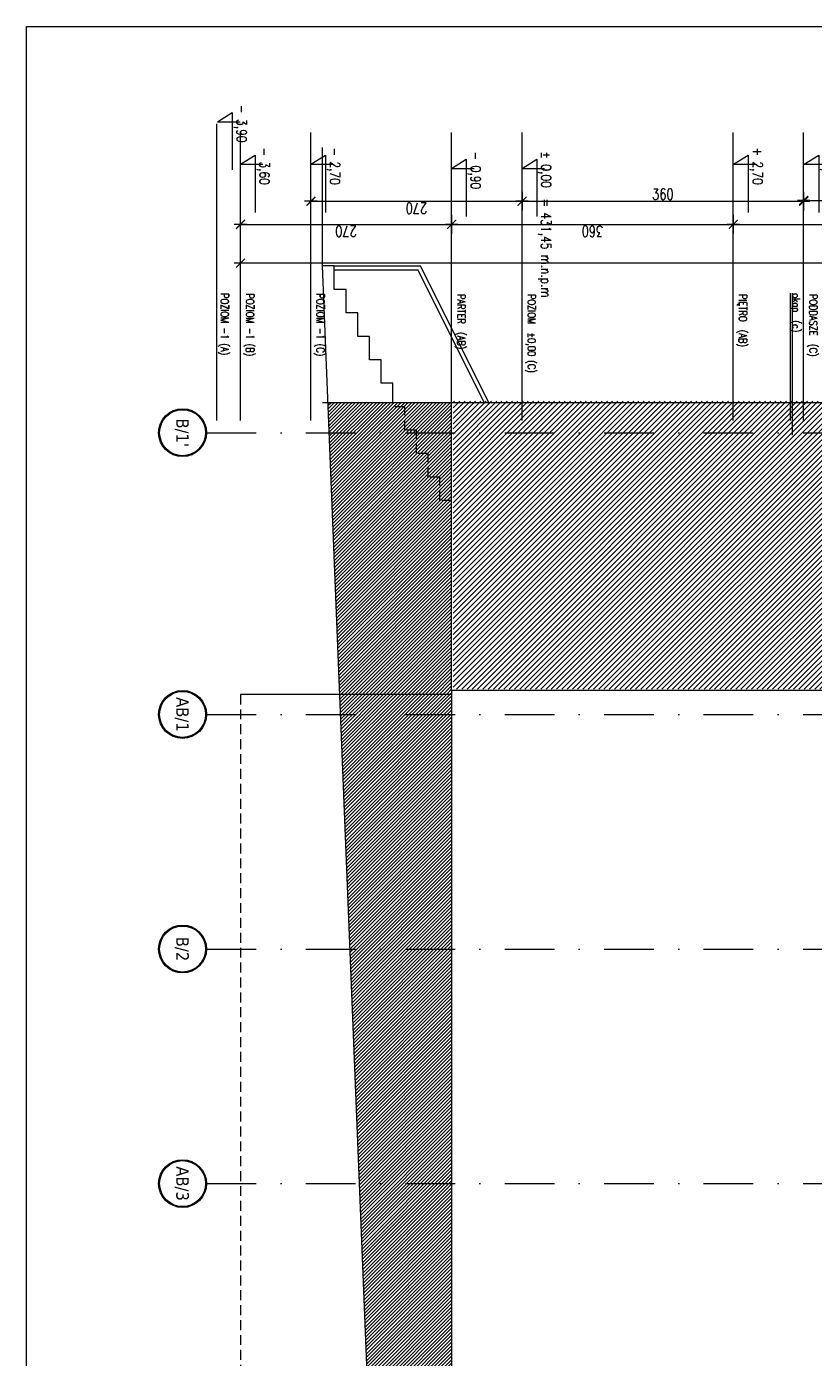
# Model space of a CAD drawing. Header units: millimetres. Extents: x -82287 to 177822, y -399756 to 0.
# Tile 112 of 228: x 45205 to 46210, y -195108 to -193407. Entities that reach past the tile are written whole.
import ezdxf
from ezdxf.enums import TextEntityAlignment as Align

# ---------------------------------------------------------------- set-up
doc = ezdxf.new("R2010")
doc.units = ezdxf.units.MM
doc.header["$MEASUREMENT"] = 0
doc.linetypes.add('SUŁOSZOWA - PB 21 03$0$DASHDOT', pattern=[25.4, 12.7, -6.35, 0, -6.35])
doc.linetypes.add('SUŁOSZOWA - PB 21 03$0$HIDDEN', pattern=[9.525, 6.35, -3.175])
doc.layers.get('DEFPOINTS').update_dxf_attribs({"lineweight": 50})
doc.layers.add('FL_XREF', color=252, linetype='Continuous')
for name, color, linetype, lineweight in [('SUŁOSZOWA - PB 21 03$0$!! 0_ Istn-sciany', 251, 'Continuous', 0), ('SUŁOSZOWA - PB 21 03$0$!! 0_ WIDOK ELEWACJA', 251, 'Continuous', 0), ('SUŁOSZOWA - PB 21 03$0$!! 0_bloki rzędnych', 251, 'Continuous', 0), ('SUŁOSZOWA - PB 21 03$0$!! 0_Istn-cienka', 251, 'Continuous', 0), ('SUŁOSZOWA - PB 21 03$0$!! 0_Opis_pom', 251, 'Continuous', 0), ('SUŁOSZOWA - PB 21 03$0$!! 1  WYDZIELENIE PPOŻ', 251, 'Continuous', 0), ('SUŁOSZOWA - PB 21 03$0$!! 1_ELEWACJA KOLOR', 251, 'Continuous', 0), ('SUŁOSZOWA - PB 21 03$0$!! 1_OPIS POM NOWE', 251, 'Continuous', 0), ('SUŁOSZOWA - PB 21 03$0$!! 2_ELEWACJA COKÓŁ', 251, 'Continuous', 0), ('SUŁOSZOWA - PB 21 03$0$0-osie-liniA', 251, 'SUŁOSZOWA - PB 21 03$0$DASHDOT', 0), ('SUŁOSZOWA - PB 21 03$0$0-osie-tx', 251, 'Continuous', 0), ('SUŁOSZOWA - PB 21 03$0$0-rzedne-blok', 251, 'Continuous', 0)]:
    doc.layers.add(name, color=color, linetype=linetype, lineweight=lineweight)
doc.layers.add('SUŁOSZOWA - PB 21 03$0$!! 0_ramki', color=251, linetype='Continuous', lineweight=0, plot=False)
doc.layers.add('SUŁOSZOWA - PB 21 03$0$ND', color=251, linetype='Continuous', lineweight=0, plot=False)
doc.styles.add('SUŁOSZOWA - PB 21 03$0$ARIAL', font='tahoma.ttf')
doc.styles.add('SUŁOSZOWA - PB 21 03$0$DEUTSCH', font='SIMPLEX8')
doc.styles.add('SUŁOSZOWA - PB 21 03$0$SIMPLEX', font='simplex.shx', dxfattribs={"width": 0.77})
doc.styles.add('SUŁOSZOWA - PB 21 03$0$TAHOMA', font='tahoma.ttf')
doc.dimstyles.new('SUŁOSZOWA - PB 21 03$0$OL PB 100', dxfattribs={"dimscale": 4, "dimtxt": 3.5, "dimasz": 0.2, "dimexe": 10, "dimexo": 10, "dimgap": 0.5, "dimtad": 1, "dimdec": 1, "dimrnd": 0.5, "dimzin": 9, "dimdsep": 46, "dimtxsty": 'SUŁOSZOWA - PB 21 03$0$SIMPLEX', "dimblk": 'SUŁOSZOWA - PB 21 03$0$thick_MSz', "dimcen": 0.05, "dimdle": 8, "dimse1": 1, "dimse2": 1, "dimclrd": 256, "dimclre": 256, "dimclrt": 3, "dimadec": 1, "dimazin": 2, "dimtfac": 1, "dimtdec": 1, "dimtix": 1, "dimtofl": 0, "dimtmove": 2, "dimatfit": 3, "dimldrblk": 'SUŁOSZOWA - PB 21 03$0$thick_MSz', "dimfxl": 10, "dimfxlon": 1, "dimtolj": 1, "dimlwd": -1, "dimlwe": -1, "dimarcsym": 0})
pattern_1 = [(45, (0, 0), (-2.24506403, 2.24506403), [])]

# ---------------------------------------------------------------- blocks, each defined once
blk = doc.blocks.new('SUŁOSZOWA - PB 21 03$0$thick_MSz')
for p, q in [((-10, 0), (10, 0)), ((0, 15), (0, -15))]:
    blk.add_line(p, q)
at = {"const_width": 2, "elevation": 2}
blk.add_lwpolyline([(-7.1, -7.1), (7.1, 7.1)], dxfattribs=at)
blk = doc.blocks.new('*D72')
at = {"layer": 'DEFPOINTS', "color": 0, "ltscale": 100, "transparency": 16777216}
for p in [(15576.3, 8739.9), (15576.3, 8648.5), (15846.3, 8648.5)]:
    blk.add_point(p, dxfattribs=at)
at = {"layer": 'SUŁOSZOWA - PB 21 03$0$ND', "ltscale": 100, "transparency": 16777216}
blk.add_line((15845.5, 8739.9), (15577.1, 8739.9), dxfattribs=at)
at = {"layer": 'SUŁOSZOWA - PB 21 03$0$ND', "ltscale": 100, "transparency": 16777216, "xscale": 0.8, "yscale": 0.8, "zscale": 0.8}
for p, rotation in [((15576.3, 8739.9), 180.0000000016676), ((15846.3, 8739.9), 1.667546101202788e-09)]:
    blk.add_blockref('SUŁOSZOWA - PB 21 03$0$thick_MSz', p, dxfattribs=dict(at, rotation=rotation))
at = {"layer": 'SUŁOSZOWA - PB 21 03$0$ND', "color": 3, "ltscale": 100, "transparency": 16777216, "insert": (15711.3, 8748.9), "char_height": 14, "attachment_point": 5, "rotation": 0, "style": 'SUŁOSZOWA - PB 21 03$0$SIMPLEX'}
blk.add_mtext('\\A1;270', dxfattribs=at)
blk = doc.blocks.new('SUŁOSZOWA - PB 21 03$0$D_kota')
for p, q in [((-0.8, 15), (8.7, 15)), ((8.7, 0), (-0.8, 15)), ((8.7, 0), (8.7, 23))]:
    blk.add_line(p, q)
blk.add_lwpolyline([(-0.8, 15), (57.9, 15)])
at = {"style": 'SUŁOSZOWA - PB 21 03$0$DEUTSCH', "width": 0.8}
blk.add_attdef('POZ.ARCH', (7.3, 19.7), '', height=10, dxfattribs=at)
blk = doc.blocks.new('*D73')
at = {"layer": 'DEFPOINTS', "color": 0, "ltscale": 100, "transparency": 16777216}
for p in [(15846.3, 8789.5), (14272.3, 8752.2), (15846.3, 8606.6)]:
    blk.add_point(p, dxfattribs=at)
at = {"layer": 'SUŁOSZOWA - PB 21 03$0$ND', "ltscale": 100, "transparency": 16777216}
blk.add_line((14273.1, 8789.5), (15845.5, 8789.5), dxfattribs=at)
at = {"layer": 'SUŁOSZOWA - PB 21 03$0$ND', "ltscale": 100, "transparency": 16777216, "xscale": 0.8, "yscale": 0.8, "zscale": 0.8}
for p, rotation in [((14272.3, 8789.5), 180.0000000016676), ((15846.3, 8789.5), 1.667517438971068e-09)]:
    blk.add_blockref('SUŁOSZOWA - PB 21 03$0$thick_MSz', p, dxfattribs=dict(at, rotation=rotation))
at = {"layer": 'SUŁOSZOWA - PB 21 03$0$ND', "color": 3, "ltscale": 100, "transparency": 16777216, "insert": (15065.7, 8799.5), "char_height": 14, "attachment_point": 5, "rotation": 0, "style": 'SUŁOSZOWA - PB 21 03$0$SIMPLEX'}
blk.add_mtext('\\A1;1574', dxfattribs=at)
blk = doc.blocks.new('*D74')
at = {"layer": 'DEFPOINTS', "color": 0, "ltscale": 100, "transparency": 16777216}
for p in [(15216.3, 8739.9), (15216.3, 8648.5), (15576.3, 8648.5)]:
    blk.add_point(p, dxfattribs=at)
at = {"layer": 'SUŁOSZOWA - PB 21 03$0$ND', "ltscale": 100, "transparency": 16777216}
blk.add_line((15575.5, 8739.9), (15217.1, 8739.9), dxfattribs=at)
at = {"layer": 'SUŁOSZOWA - PB 21 03$0$ND', "ltscale": 100, "transparency": 16777216, "xscale": 0.8, "yscale": 0.8, "zscale": 0.8}
for p, rotation in [((15216.3, 8739.9), 180.0000000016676), ((15576.3, 8739.9), 1.667546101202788e-09)]:
    blk.add_blockref('SUŁOSZOWA - PB 21 03$0$thick_MSz', p, dxfattribs=dict(at, rotation=rotation))
at = {"layer": 'SUŁOSZOWA - PB 21 03$0$ND', "color": 3, "ltscale": 100, "transparency": 16777216, "insert": (15396.3, 8748.9), "char_height": 14, "attachment_point": 5, "rotation": 0, "style": 'SUŁOSZOWA - PB 21 03$0$SIMPLEX'}
blk.add_mtext('\\A1;360', dxfattribs=at)
blk = doc.blocks.new('*D75')
at = {"layer": 'DEFPOINTS', "color": 0, "ltscale": 100, "transparency": 16777216}
for p in [(14862.3, 8739.9), (14862.3, 8648.6), (15216.3, 8648.5)]:
    blk.add_point(p, dxfattribs=at)
at = {"layer": 'SUŁOSZOWA - PB 21 03$0$ND', "ltscale": 100, "transparency": 16777216}
blk.add_line((15215.5, 8739.9), (14863.1, 8739.9), dxfattribs=at)
at = {"layer": 'SUŁOSZOWA - PB 21 03$0$ND', "ltscale": 100, "transparency": 16777216, "xscale": 0.8, "yscale": 0.8, "zscale": 0.8}
for p, rotation in [((14862.3, 8739.9), 180.0000000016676), ((15216.3, 8739.9), 1.667546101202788e-09)]:
    blk.add_blockref('SUŁOSZOWA - PB 21 03$0$thick_MSz', p, dxfattribs=dict(at, rotation=rotation))
at = {"layer": 'SUŁOSZOWA - PB 21 03$0$ND', "color": 3, "ltscale": 100, "transparency": 16777216, "insert": (15039.3, 8748.9), "char_height": 14, "attachment_point": 5, "rotation": 0, "style": 'SUŁOSZOWA - PB 21 03$0$SIMPLEX'}
blk.add_mtext('\\A1;354', dxfattribs=at)
blk = doc.blocks.new('*D77')
at = {"layer": 'DEFPOINTS', "color": 0, "ltscale": 100, "transparency": 16777216}
for p in [(15486.3, 8710.4), (15486.3, 8648.5), (15756.3, 8648.5)]:
    blk.add_point(p, dxfattribs=at)
at = {"layer": 'SUŁOSZOWA - PB 21 03$0$ND', "ltscale": 100, "transparency": 16777216}
blk.add_line((15755.5, 8710.4), (15487.1, 8710.4), dxfattribs=at)
at = {"layer": 'SUŁOSZOWA - PB 21 03$0$ND', "ltscale": 100, "transparency": 16777216, "xscale": 0.8, "yscale": 0.8, "zscale": 0.8}
for p, rotation in [((15486.3, 8710.4), 180.0000000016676), ((15756.3, 8710.4), 1.667546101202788e-09)]:
    blk.add_blockref('SUŁOSZOWA - PB 21 03$0$thick_MSz', p, dxfattribs=dict(at, rotation=rotation))
at = {"layer": 'SUŁOSZOWA - PB 21 03$0$ND', "color": 3, "ltscale": 100, "transparency": 16777216, "insert": (15621.3, 8719.4), "char_height": 14, "attachment_point": 5, "rotation": 0, "style": 'SUŁOSZOWA - PB 21 03$0$SIMPLEX'}
blk.add_mtext('\\A1;270', dxfattribs=at)
blk = doc.blocks.new('*D78')
at = {"layer": 'DEFPOINTS', "color": 0, "ltscale": 100, "transparency": 16777216}
for p in [(15126.3, 8710.4), (15126.3, 8648.5), (15486.3, 8648.5)]:
    blk.add_point(p, dxfattribs=at)
at = {"layer": 'SUŁOSZOWA - PB 21 03$0$ND', "ltscale": 100, "transparency": 16777216}
blk.add_line((15485.5, 8710.4), (15127.1, 8710.4), dxfattribs=at)
at = {"layer": 'SUŁOSZOWA - PB 21 03$0$ND', "ltscale": 100, "transparency": 16777216, "xscale": 0.8, "yscale": 0.8, "zscale": 0.8, "rotation": 180}
blk.add_blockref('SUŁOSZOWA - PB 21 03$0$thick_MSz', (15126.3, 8710.4), dxfattribs=at)
at = {"layer": 'SUŁOSZOWA - PB 21 03$0$ND', "ltscale": 100, "transparency": 16777216, "xscale": 0.8, "yscale": 0.8, "zscale": 0.8}
blk.add_blockref('SUŁOSZOWA - PB 21 03$0$thick_MSz', (15486.3, 8710.4), dxfattribs=at)
at = {"layer": 'SUŁOSZOWA - PB 21 03$0$ND', "color": 3, "ltscale": 100, "transparency": 16777216, "insert": (15306.3, 8701.4), "char_height": 14, "attachment_point": 5, "rotation": 180, "style": 'SUŁOSZOWA - PB 21 03$0$SIMPLEX'}
blk.add_mtext('\\A1;360', dxfattribs=at)
blk = doc.blocks.new('*D79')
at = {"layer": 'DEFPOINTS', "color": 0, "ltscale": 100, "transparency": 16777216}
for p in [(14772.3, 8709.4), (14772.3, 8648.5), (15126.3, 8648.5)]:
    blk.add_point(p, dxfattribs=at)
at = {"layer": 'SUŁOSZOWA - PB 21 03$0$ND', "ltscale": 100, "transparency": 16777216}
blk.add_line((15125.5, 8709.4), (14773.1, 8709.4), dxfattribs=at)
at = {"layer": 'SUŁOSZOWA - PB 21 03$0$ND', "ltscale": 100, "transparency": 16777216, "xscale": 0.8, "yscale": 0.8, "zscale": 0.8, "rotation": 180}
blk.add_blockref('SUŁOSZOWA - PB 21 03$0$thick_MSz', (14772.3, 8709.4), dxfattribs=at)
at = {"layer": 'SUŁOSZOWA - PB 21 03$0$ND', "ltscale": 100, "transparency": 16777216, "xscale": 0.8, "yscale": 0.8, "zscale": 0.8}
blk.add_blockref('SUŁOSZOWA - PB 21 03$0$thick_MSz', (15126.3, 8709.4), dxfattribs=at)
at = {"layer": 'SUŁOSZOWA - PB 21 03$0$ND', "color": 3, "ltscale": 100, "transparency": 16777216, "insert": (14949.3, 8700.4), "char_height": 14, "attachment_point": 5, "rotation": 180, "style": 'SUŁOSZOWA - PB 21 03$0$SIMPLEX'}
blk.add_mtext('\\A1;354', dxfattribs=at)
blk = doc.blocks.new('*U116')
h = blk.add_hatch(color=256)
edge = h.paths.add_edge_path()
edge.add_arc((0, 0), 30.6, 0, 360)
edge = h.paths.add_edge_path(flags=17)
edge.add_arc((0, 0), 29.4, 0, 360)
for radius in [30.6, 29.4]:
    blk.add_circle((0, 0), radius)
at = {"style": 'SUŁOSZOWA - PB 21 03$0$TAHOMA', "flags": 8}
blk.add_attdef('ANSICHTSNUMMER', text='', height=16, dxfattribs=at).set_placement((0, 0), align=Align.MIDDLE_CENTER)
blk = doc.blocks.new('SUŁOSZOWA - PB 21 03$0$BLOK OSIE ZACH')
at = {"layer": 'SUŁOSZOWA - PB 21 03$0$0-osie-liniA', "ltscale": 5}
for points in [[(36765.2, -193978.8), (38511.8, -193978.8)], [(36765.2, -194339.1), (38511.8, -194339.1)], [(36765.2, -194639.1), (38511.8, -194639.1)], [(36765.2, -194939.1), (38511.8, -194939.1)]]:
    blk.add_lwpolyline(points, dxfattribs=at)
at = {"layer": 'SUŁOSZOWA - PB 21 03$0$0-osie-tx'}
ref = blk.add_blockref('*U116', (36734.6, -193978.8), dxfattribs=dict(at, rotation=90))
ref.add_attrib('ANSICHTSNUMMER', "B/1'", dxfattribs={"layer": '0', "height": 16, "rotation": 270, "style": 'SUŁOSZOWA - PB 21 03$0$TAHOMA', "flags": 8}).set_placement((36734.6, -193978.8), align=Align.MIDDLE_CENTER)
ref = blk.add_blockref('*U116', (36734.6, -194339.1), dxfattribs=dict(at, rotation=90))
ref.add_attrib('ANSICHTSNUMMER', 'AB/1', dxfattribs={"layer": '0', "height": 16, "rotation": 270, "style": 'SUŁOSZOWA - PB 21 03$0$TAHOMA', "flags": 8}).set_placement((36734.6, -194339.1), align=Align.MIDDLE_CENTER)
ref = blk.add_blockref('*U116', (36734.6, -194639.1), dxfattribs=dict(at, rotation=90))
ref.add_attrib('ANSICHTSNUMMER', 'B/2', dxfattribs={"layer": '0', "height": 16, "rotation": 270, "style": 'SUŁOSZOWA - PB 21 03$0$TAHOMA', "flags": 8}).set_placement((36734.6, -194639.1), align=Align.MIDDLE_CENTER)
ref = blk.add_blockref('*U116', (36734.6, -194939.1), dxfattribs=dict(at, rotation=90))
ref.add_attrib('ANSICHTSNUMMER', 'AB/3', dxfattribs={"layer": '0', "height": 16, "rotation": 270, "style": 'SUŁOSZOWA - PB 21 03$0$TAHOMA', "flags": 8}).set_placement((36734.6, -194939.1), align=Align.MIDDLE_CENTER)
blk = doc.blocks.new('SUŁOSZOWA - PB 21 03$0$rzędne elewacje 2')
at = {"layer": 'SUŁOSZOWA - PB 21 03$0$0-rzedne-blok'}
for p, q in [((45385.6, -192844.4), (45385.6, -192773.7)), ((45385.6, -192907), (45385.6, -192784.5)), ((45415.6, -192907), (45415.6, -192784.5)), ((45505.6, -192907), (45505.6, -192784.5)), ((45685.6, -192907), (45685.6, -192784.5)), ((45775.6, -192907), (45775.6, -192784.5)), ((46045.6, -192907), (46045.6, -192784.5)), ((46135.6, -192907), (46135.6, -192784.5)), ((45385.6, -193153), (45385.6, -192973.3)), ((45415.6, -193153), (45415.6, -192973.3)), ((45505.6, -193153), (45505.6, -192973.3)), ((45685.6, -193153), (45685.6, -192973.3)), ((45775.6, -193153), (45775.6, -192973.3)), ((46045.6, -193153), (46045.6, -192973.3)), ((46135.6, -193153), (46135.6, -192973.3)), ((46118.7, -193153), (46118.7, -192990.2))]:
    blk.add_line(p, q, dxfattribs=at)
ref = blk.add_blockref('SUŁOSZOWA - PB 21 03$0$D_kota', (45386.4, -192760.2), dxfattribs=dict(at, xscale=1.250000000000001, yscale=1.250000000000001, zscale=1.250000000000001, rotation=269.9999999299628))
ref.add_attrib('POZ.ARCH', '- 3,90', (45411, -192749.3), dxfattribs={"layer": '0', "height": 12.5, "rotation": 270, "style": 'SUŁOSZOWA - PB 21 03$0$DEUTSCH', "width": 0.8})
ref = blk.add_blockref('SUŁOSZOWA - PB 21 03$0$D_kota', (45415.6, -192814.4), dxfattribs=dict(at, xscale=1.250000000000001, yscale=1.250000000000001, zscale=1.250000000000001, rotation=269.9999999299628))
ref.add_attrib('POZ.ARCH', '- 3,60', (45440.2, -192803.6), dxfattribs={"layer": '0', "height": 12.5, "rotation": 270, "style": 'SUŁOSZOWA - PB 21 03$0$DEUTSCH', "width": 0.8})
ref = blk.add_blockref('SUŁOSZOWA - PB 21 03$0$D_kota', (45505.6, -192814.4), dxfattribs=dict(at, xscale=1.250000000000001, yscale=1.250000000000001, zscale=1.250000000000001, rotation=269.9999999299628))
ref.add_attrib('POZ.ARCH', '- 2,70', (45530.2, -192803.6), dxfattribs={"layer": '0', "height": 12.5, "rotation": 270, "style": 'SUŁOSZOWA - PB 21 03$0$DEUTSCH', "width": 0.8})
ref = blk.add_blockref('SUŁOSZOWA - PB 21 03$0$D_kota', (45685.6, -192819.8), dxfattribs=dict(at, xscale=1.250000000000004, yscale=1.250000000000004, zscale=1.250000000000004, rotation=269.9999999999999))
ref.add_attrib('POZ.ARCH', '- 0,90  ', (45710.2, -192809), dxfattribs={"layer": '0', "height": 12.5, "rotation": 270, "style": 'SUŁOSZOWA - PB 21 03$0$DEUTSCH', "width": 0.8})
ref = blk.add_blockref('SUŁOSZOWA - PB 21 03$0$D_kota', (45775.6, -192819.8), dxfattribs=dict(at, xscale=1.250000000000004, yscale=1.250000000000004, zscale=1.250000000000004, rotation=269.9999999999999))
ref.add_attrib('POZ.ARCH', '%%p 0,00  = 431,45 m.n.p.m', (45800.2, -192809), dxfattribs={"layer": '0', "height": 12.5, "rotation": 270, "style": 'SUŁOSZOWA - PB 21 03$0$DEUTSCH', "width": 0.8})
ref = blk.add_blockref('SUŁOSZOWA - PB 21 03$0$D_kota', (46046.1, -192814.4), dxfattribs=dict(at, xscale=1.250000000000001, yscale=1.250000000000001, zscale=1.250000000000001, rotation=269.9999999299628))
ref.add_attrib('POZ.ARCH', '+ 2,70', (46070.7, -192803.6), dxfattribs={"layer": '0', "height": 12.5, "rotation": 270, "style": 'SUŁOSZOWA - PB 21 03$0$DEUTSCH', "width": 0.8})
ref = blk.add_blockref('SUŁOSZOWA - PB 21 03$0$D_kota', (46136.1, -192814.4), dxfattribs=dict(at, xscale=1.250000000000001, yscale=1.250000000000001, zscale=1.250000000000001, rotation=269.9999999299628))
ref.add_attrib('POZ.ARCH', '+ 3,60', (46160.7, -192803.6), dxfattribs={"layer": '0', "height": 12.5, "rotation": 270, "style": 'SUŁOSZOWA - PB 21 03$0$DEUTSCH', "width": 0.8})
at = {"layer": 'SUŁOSZOWA - PB 21 03$0$0-rzedne-blok', "style": 'SUŁOSZOWA - PB 21 03$0$SIMPLEX', "width": 0.77}
for s, p in [('POZIOM -1 (A)', (45390.6, -192990.1, 0)), ('POZIOM -1 (B)', (45423, -192990.4, 0)), ('POZIOM -1 (C)', (45513, -192990.4, 0)), ('PARTER  (AB)', (45693, -192991.2, 0)), ('POZIOM  %%P0,00 (C)', (45783, -192991.2, 0)), ('PIĘTRO  (AB)', (46053, -192991.2, 0)), ('okap  (c)', (46121.3, -192990.2)), ('PODDASZE  (C)', (46143, -192991.2, 0))]:
    blk.add_text(s, height=10, rotation=270, dxfattribs=at).set_placement(p)
blk = doc.blocks.new('SUŁOSZOWA - PB 21 03$0$POZIOMY BLOK')
for p, q in [((15140.67, 9009.49), (15140.67, 8828.06)), ((15756.32, 8984.49), (15756.32, 8664.25)), ((15846.32, 8984.49), (15846.32, 8664.25)), ((15876.32, 8984.49), (15876.32, 8664.25)), ((15126.32, 8934), (15126.32, 8664.25)), ((15216.32, 8934), (15216.32, 8664.25)), ((15486.32, 8934), (15486.32, 8664.25)), ((15576.32, 8934), (15576.32, 8664.25)), ((15876.32, 8682.25), (15876.32, 8611.49))]:
    blk.add_line(p, q)
at = {"layer": 'SUŁOSZOWA - PB 21 03$0$0-rzedne-blok'}
ref = blk.add_blockref('SUŁOSZOWA - PB 21 03$0$D_kota', (15125.85, 8652.26), dxfattribs=dict(at, xscale=1.250000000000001, yscale=1.250000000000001, zscale=1.250000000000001, rotation=89.99999992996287))
ref.add_attrib('POZ.ARCH', '+ 3,60', (15101.27, 8641.44), dxfattribs={"layer": '0', "height": 12.5, "rotation": 90, "style": 'SUŁOSZOWA - PB 21 03$0$DEUTSCH', "width": 0.8})
ref = blk.add_blockref('SUŁOSZOWA - PB 21 03$0$D_kota', (15215.85, 8652.26), dxfattribs=dict(at, xscale=1.250000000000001, yscale=1.250000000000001, zscale=1.250000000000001, rotation=89.99999992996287))
ref.add_attrib('POZ.ARCH', '+ 2,70', (15191.27, 8641.44), dxfattribs={"layer": '0', "height": 12.5, "rotation": 90, "style": 'SUŁOSZOWA - PB 21 03$0$DEUTSCH', "width": 0.8})
ref = blk.add_blockref('SUŁOSZOWA - PB 21 03$0$D_kota', (15486.32, 8657.67), dxfattribs=dict(at, xscale=1.250000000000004, yscale=1.250000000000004, zscale=1.250000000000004, rotation=90))
ref.add_attrib('POZ.ARCH', '%%p 0,00  ', (15461.74, 8646.85), dxfattribs={"layer": '0', "height": 12.5, "rotation": 90, "style": 'SUŁOSZOWA - PB 21 03$0$DEUTSCH', "width": 0.8})
ref = blk.add_blockref('SUŁOSZOWA - PB 21 03$0$D_kota', (15576.32, 8657.67), dxfattribs=dict(at, xscale=1.250000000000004, yscale=1.250000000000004, zscale=1.250000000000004, rotation=90))
ref.add_attrib('POZ.ARCH', '- 0,90  ', (15551.74, 8646.85), dxfattribs={"layer": '0', "height": 12.5, "rotation": 90, "style": 'SUŁOSZOWA - PB 21 03$0$DEUTSCH', "width": 0.8})
ref = blk.add_blockref('SUŁOSZOWA - PB 21 03$0$D_kota', (15756.32, 8652.26), dxfattribs=dict(at, xscale=1.250000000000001, yscale=1.250000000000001, zscale=1.250000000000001, rotation=89.99999992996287))
ref.add_attrib('POZ.ARCH', '- 2,70', (15731.74, 8641.44), dxfattribs={"layer": '0', "height": 12.5, "rotation": 90, "style": 'SUŁOSZOWA - PB 21 03$0$DEUTSCH', "width": 0.8})
ref = blk.add_blockref('SUŁOSZOWA - PB 21 03$0$D_kota', (15846.32, 8652.26), dxfattribs=dict(at, xscale=1.250000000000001, yscale=1.250000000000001, zscale=1.250000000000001, rotation=89.99999992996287))
ref.add_attrib('POZ.ARCH', '- 3,60', (15821.74, 8641.44), dxfattribs={"layer": '0', "height": 12.5, "rotation": 90, "style": 'SUŁOSZOWA - PB 21 03$0$DEUTSCH', "width": 0.8})
ref = blk.add_blockref('SUŁOSZOWA - PB 21 03$0$D_kota', (15875.5, 8597.99), dxfattribs=dict(at, xscale=1.250000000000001, yscale=1.250000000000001, zscale=1.250000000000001, rotation=89.99999992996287))
ref.add_attrib('POZ.ARCH', '- 3,90', (15850.92, 8587.16), dxfattribs={"layer": '0', "height": 12.5, "rotation": 90, "style": 'SUŁOSZOWA - PB 21 03$0$DEUTSCH', "width": 0.8})
at = {"style": 'SUŁOSZOWA - PB 21 03$0$SIMPLEX', "width": 0.77}
for s, p in [('POZIOM  %%P0,00 (C)', (15478.99, 8829.03, -0.04)), ('PODDASZE  (C)', (15118.99, 8829.03, -0.04)), ('PIĘTRO  (AB)', (15208.99, 8829.03, -0.04)), ('PARTER  (AB)', (15568.99, 8829.03, -0.04)), ('POZIOM -1 (C)', (15748.99, 8828.23, -0.04)), ('POZIOM -1 (B)', (15838.99, 8828.23, -0.04)), ('POZIOM -1 (A)', (15871.38, 8827.97, -0.04)), ('okap  (c)', (15140.67, 8828.06))]:
    blk.add_text(s, height=10, rotation=90, dxfattribs=at).set_placement(p)
at = {"layer": 'SUŁOSZOWA - PB 21 03$0$ND', "ltscale": 100}
dim = blk.add_linear_dim(base=(15846.32, 8789.48), p1=(14272.32, 8752.23), p2=(15846.32, 8606.6), angle=180, dimstyle='SUŁOSZOWA - PB 21 03$0$OL PB 100', dxfattribs=at)
dim.commit()
dim.dimension.update_dxf_attribs({"geometry": '*D73', "text_midpoint": (15065.71, 8799.48), "dimtype": 160})
for base, p1, p2, picture, middle in [((14862.32, 8739.89), (15216.32, 8648.52), (14862.32, 8648.65), '*D75', (15039.32, 8748.89)), ((15216.32, 8739.89), (15576.32, 8648.52), (15216.32, 8648.52), '*D74', (15396.32, 8748.89)), ((15576.32, 8739.89), (15846.32, 8648.52), (15576.32, 8648.52), '*D72', (15711.32, 8748.89)), ((14772.32, 8709.43), (15126.32, 8648.52), (14772.32, 8648.52), '*D79', (14949.32, 8700.43)), ((15126.32, 8710.39), (15486.32, 8648.52), (15126.32, 8648.52), '*D78', (15306.32, 8701.39)), ((15486.32, 8710.39), (15756.32, 8648.52), (15486.32, 8648.52), '*D77', (15621.32, 8719.39))]:
    dim = blk.add_linear_dim(base=base, p1=p1, p2=p2, angle=180, dimstyle='SUŁOSZOWA - PB 21 03$0$OL PB 100', dxfattribs=at)
    dim.commit()
    dim.dimension.update_dxf_attribs({"geometry": picture, "text_midpoint": middle})
blk = doc.blocks.new('SUŁOSZOWA - PB 21 03')
at = {"layer": 'SUŁOSZOWA - PB 21 03$0$!! 1_ELEWACJA KOLOR'}
h = blk.add_hatch(dxfattribs=at)
h.set_pattern_fill('ANSI31', color=251, scale=1.5, angle=-180)
h.set_pattern_definition([(225, (287066.9747, -125227.0226), (3.367596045, -3.367596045), [])])
h.paths.add_polyline_path([(45687.62419, -193938.5883), (45687.62419, -194306.5883), (46383.23548, -194306.5883), (46383.23548, -194221.5883), (46395.22407, -194221.5883), (46395.22407, -193938.5883)])
h.paths.add_polyline_path([(45777.49514, -193795.54125), (45777.49514, -193948.60673), (45801.10633, -193948.60673), (45801.10633, -193795.54125)], flags=9)
at = {"layer": 'SUŁOSZOWA - PB 21 03$0$!! 2_ELEWACJA COKÓŁ'}
h = blk.add_hatch(dxfattribs=at)
h.set_pattern_fill('ANSI31', color=250)
h.set_pattern_definition(pattern_1)
h.paths.add_polyline_path([(45685.62419, -193940.5883), (45527.68064, -193940.5883), (45542.72096, -194313.5883), (45685.62419, -194313.5883), (45685.62419, -194308.5883)])
h = blk.add_hatch(dxfattribs=at)
h.set_pattern_fill('ANSI31', color=250)
h.set_pattern_definition(pattern_1)
h.paths.add_polyline_path([(45685.62419, -194313.5883), (45542.72096, -194313.5883), (45595.62419, -195625.5883), (45685.62419, -195625.5883)])
at = {"layer": 'SUŁOSZOWA - PB 21 03$0$!! 0_ Istn-sciany'}
blk.add_lwpolyline([(45595.62419, -195625.5883), (45520.62419, -193765.5883), (45520.62419, -193613.94125)], dxfattribs=at)
at = {"layer": 'SUŁOSZOWA - PB 21 03$0$!! 0_ WIDOK ELEWACJA'}
for points in [[(45610.62419, -193940.5883), (45610.62419, -193915.5883), (45595.62419, -193915.5883), (45595.62419, -193885.5883), (45580.62419, -193885.5883), (45580.62419, -193855.5883), (45565.62419, -193855.5883), (45565.62419, -193825.5883), (45550.62419, -193825.5883), (45550.62419, -193795.5883), (45535.62419, -193795.5883), (45535.62419, -193765.5883), (45520.62419, -193765.5883)], [(45535.62419, -193765.5883), (45645.62419, -193765.5883)], [(45535.62419, -193770.5883), (45642.53402, -193770.5883)], [(45727.53402, -193940.5883), (45642.53402, -193770.5883)], [(45733.12419, -193940.5883), (45645.62419, -193765.5883)], [(46419.34485, -193940.5883), (45520.62419, -193940.5883)], [(45685.62419, -194308.5883), (45685.62419, -193940.5883)], [(45685.62419, -194313.5883), (45415.62419, -194313.5883)], [(45685.62419, -194308.5883), (45685.62419, -195630.5883)], [(46403.12419, -194308.5883), (45685.62419, -194308.5883)]]:
    blk.add_lwpolyline(points, dxfattribs=at)
at = {"layer": 'SUŁOSZOWA - PB 21 03$0$!! 0_Istn-cienka', "linetype": 'SUŁOSZOWA - PB 21 03$0$HIDDEN', "ltscale": 2}
for points in [[(45685.62419, -194065.5883), (45670.62419, -194065.5883), (45670.62419, -194035.5883), (45655.62419, -194035.5883), (45655.62419, -194005.5883), (45640.62419, -194005.5883), (45640.62419, -193975.5883), (45625.62419, -193975.5883), (45625.62419, -193945.5883), (45610.62419, -193945.5883)], [(45685.62419, -194308.5883), (45685.62419, -194065.5883)], [(45415.62419, -194313.5883), (45415.62419, -195625.5883)]]:
    blk.add_lwpolyline(points, dxfattribs=at)
at = {"layer": 'SUŁOSZOWA - PB 21 03$0$!! 0_ramki'}
blk.add_lwpolyline([(45142.29781, -193459.491), (47489.33396, -193459.491), (47489.33396, -200343.15805), (45142.29781, -200343.15805)], close=True, dxfattribs=at)
blk.add_blockref('SUŁOSZOWA - PB 21 03$0$BLOK OSIE ZACH', (8607.0345, 0))
at = {"layer": 'SUŁOSZOWA - PB 21 03$0$!! 0_bloki rzędnych', "linetype": 'Continuous', "rotation": 180}
blk.add_blockref('SUŁOSZOWA - PB 21 03$0$POZIOMY BLOK', (61261.94669, -184972.4486), dxfattribs=at)
at = {"layer": 'SUŁOSZOWA - PB 21 03$0$!! 1  WYDZIELENIE PPOŻ'}
blk.add_blockref('SUŁOSZOWA - PB 21 03$0$rzędne elewacje 2', (0, -810.28479), dxfattribs=at)
at = {"layer": 'SUŁOSZOWA - PB 21 03$0$!! 0_Opis_pom', "ltscale": 0.7, "style": 'SUŁOSZOWA - PB 21 03$0$ARIAL'}
for tag, p in [('B0,19', (52679.2094, -194257.55204)), ('B2,14', (73874.0461, -194402.0887)), ('B2,12', (73342.49259, -194413.89249)), ('B1,21', (60405.50261, -194427.18207)), ('B2,11', (73069.01144, -194438.89383)), ('B2,16', (75195.07765, -194441.83446)), ('A1,16', (59129.54925, -194448.08429)), ('B1/17', (59524.53699, -194450.37428)), ('B1,19', (59914.81903, -194448.15658)), ('1,22', (60947.33929, -194456.1144)), ('1,23', (61575.22173, -194450.37428)), ('B0,15', (51514.15008, -194461.8073)), ('A1,1', (58808.06672, -194460.94161)), ('B1,18', (59715.51745, -194473.87108)), ('B2,17', (75506.7465, -194471.3759)), ('B2,19.1', (76701.67035, -194466.03695)), ('B3,7', (87459.81312, -194465.07097)), ('B3,3', (88235.73906, -194465.79732)), ('B0,18', (52071.43815, -194478.40179)), ('B1,20', (60198.53687, -194490.17374)), ('B2,10', (72728.63362, -194489.37283)), ('B2,15', (74566.38885, -194487.81114)), ('B3,6', (86826.65132, -194483.15512)), ('B3,8', (90006.66539, -194478.47972)), ('A0,6', (49094.40602, -194505.72387)), ('A2,5', (72452.45009, -194505.90583)), ('B2,13', (73649.91716, -194500.01242)), ('A0,4', (49692.81919, -194517.93289)), ('A0,3', (49906.53818, -194524.03766)), ('B0,22', (54187.56644, -194519.04308)), ('A1,6', (58565.96262, -194514.50753)), ('B1,1', (61908.24378, -194515.48656)), ('A0,5', (49399.71914, -194533.19455)), ('B0,20', (53125.45224, -194527.8835)), ('B0,21', (53847.26622, -194535.08002)), ('B1,3', (62229.35503, -194604.49851)), ('B2,18', (75922.43604, -194612.23635)), ('B2,19', (77152.69039, -194617.53776)), ('A3,4', (85509.27934, -194642.47136)), ('B0,24B', (54824.42896, -194684.26784)), ('B1,4', (63476.45184, -194691.11207)), ('B0,13', (50367.63944, -194706.5583)), ('B0,16', (51457.40872, -194704.43091)), ('B0,17', (51897.58569, -194706.77195)), ('A2,4', (71695.75649, -194707.44268)), ('A1,5', (58149.22649, -194724.80163)), ('A2.1', (72371.45884, -194731.56251)), ('B0,23', (54542.05776, -194742.93939)), ('A1,2', (58744.42262, -194746.622)), ('B1,2D', (60756.29674, -194750.92727)), ('A1,15', (59129.54925, -194780.73348)), ('B0,14', (50962.60809, -194789.06568)), ('B1,4', (63483.03852, -194791.04365)), ('A3.1', (86079.08704, -194786.62422)), ('A0,2', (49295.91259, -194810.95246)), ('B0,7', (52851.95551, -194845.56115)), ('B1,2B', (62374.83512, -194841.86715)), ('B2.7', (74548.27897, -194836.12781)), ('B3,2', (89035.72921, -194837.99287)), ('B1,2A', (61803.35407, -194869.27513)), ('B0,8', (51561.38742, -194890.27848)), ('A1,3', (58810.05243, -195008.83917)), ('A3.2', (86016.50296, -195004.88875)), ('A0,1', (49914.27925, -195025.82804)), ('A0,10', (49695.87246, -195042.9259)), ('B0,17', (51225.06492, -195049.74007)), ('B0,6', (52110.41055, -195069.39267)), ('B1,8', (61403.63433, -195071.25189)), ('A2.2', (72371.45884, -195070.78713)), ('B2.2', (74976.1855, -195068.47988)), ('A0,7', (49042.50308, -195082.6056)), ('B3,11', (88623.94853, -195099.23575)), ('B3,4', (87612.56208, -195132.78192)), ('B3,5', (86839.47632, -195174.05241)), ('B0,12', (50313.60595, -195207.52936)), ('B0,11', (50726.178, -195219.06638)), ('B3,10', (89778.42161, -195220.68871)), ('B1,6', (63686.26823, -195231.3997)), ('B0,24A', (54359.17011, -195245.97867)), ('A1,4', (58093.66276, -195250.96213)), ('A0,11', (49643.96951, -195271.84772)), ('B0,10', (51476.34179, -195259.44699)), ('B3,9', (90479.74099, -195260.18621)), ('B0,9', (51798.4912, -195291.17482)), ('B1,14', (59332.54805, -195280.73534)), ('B2,21', (75970.16114, -195290.81005)), ('A0,8', (49042.50308, -195293.21363)), ('B0,3', (52068.59538, -195319.60465)), ('B1,13', (60186.62513, -195314.46953)), ('B1,10', (60892.94126, -195319.45825)), ('B1,5', (63419.22943, -195317.21026)), ('A2.3', (71832.37045, -195318.78232)), ('B2,9', (73175.51251, -195317.21162)), ('B2,4', (74493.5947, -195318.7733)), ('B2,3', (74674.2815, -195319.28036)), ('A3,3', (85569.83931, -195318.78232)), ('B2,8', (73894.209, -195338.18956)), ('B2,20', (77211.021, -195343.82367)), ('B3,1', (88723.65615, -195329.98594)), ('B0,2', (52227.2348, -195357.98297)), ('B1,9', (61058.12383, -195344.48743)), ('B2.1', (75304.74121, -195348.36327)), ('B1,2C', (61827.40698, -195369.02625)), ('B1,7', (62134.52151, -195372.05069)), ('B0,1', (53061.17304, -195403.85659)), ('A0,9', (49001.50444, -195413.15723)), ('A0,12', (49689.76592, -195485.50737)), ('B0,4', (52224.78303, -195500.96352)), ('B1,11', (61050.00078, -195512.89565)), ('B2,5', (74686.48999, -195507.24036)), ('B1,12', (60864.00751, -195544.00738)), ('B0,5', (52066.14362, -195556.83806)), ('B2,6', (74499.29165, -195549.55175)), ('C2,2', (74812.78942, -195865.8959)), ('C1,3', (61091.58871, -195973.27844)), ('C0,2A', (52278.30875, -196050.48297)), ('C0,1', (52808.36775, -196132.34208)), ('C1,2', (61690.27405, -196439.72387)), ('C1,1', (62060.59754, -196465.28533)), ('C3,1', (88979.71614, -196545.67785)), ('C0,2B', (53028.88223, -196668.8019)), ('C1,4', (61008.68123, -196686.32122)), ('C2,1', (75334.65984, -196786.2197)), ('C2,3', (74834.65119, -196933.26657)), ('C1,5', (61062.7252, -196991.42453)), ('C1,10', (62127.38542, -196998.81344)), ('C1,9', (62147.33751, -197289.53424)), ('C1,6', (61131.41824, -197329.69535)), ('C0,3', (52181.98562, -197341.92176)), ('D1,1', (73931.12245, -197584.03121)), ('C0,4', (52345.96562, -197596.60561)), ('D0,18', (60296.49264, -197617.95269)), ('C2,4', (75243.70451, -197663.89)), ('D0,7', (59141.53804, -197722.84718)), ('D0,17', (60701.16801, -197741.44864)), ('C1,7', (61222.2575, -197737.18052)), ('D0,3', (59562.25866, -197751.14316)), ('D1,6', (72757.78643, -197751.22612)), ('D1,4', (73157.19908, -197744.29721)), ('D0,6', (58741.71849, -197802.61699)), ('D0,10', (58357.73602, -197820.93991)), ('D,09', (59195.67196, -197881.51243)), ('C0,5', (52269.72696, -197902.4362)), ('C0,6', (52872.93793, -197917.07354)), ('D0,2', (59943.06082, -197917.06725)), ('D1,3', (73475.28953, -197924.29875)), ('D0,16', (60721.3534, -197935.2949)), ('D0,8', (59058.9008, -197963.64925)), ('D0,5', (59448.52586, -197969.8061)), ('C2,5', (74555.08284, -197988.7886)), ('D1,5', (73291.61607, -197999.29956)), ('D0,4', (59655.02693, -198042.2589)), ('D0,15', (60692.12223, -198127.4643)), ('D0,1', (59931.33074, -198173.12806)), ('D1,2', (73578.07819, -198172.30068)), ('D0,11', (58161.27105, -198211.45823)), ('D0,12', (58250.99458, -198537.17631)), ('D0,13', (58250.99458, -198764.99605)), ('D0,14', (59130.08589, -198795.3373)), ('D1,7', (71854.87376, -198786.88467)), ('D1,8', (71715.35366, -199212.44512))]:
    blk.add_attdef(tag, text='', height=11.968, dxfattribs=at).set_placement(p, align=Align.MIDDLE_CENTER)
at = {"layer": 'SUŁOSZOWA - PB 21 03$0$!! 1_OPIS POM NOWE', "style": 'SUŁOSZOWA - PB 21 03$0$ARIAL'}
for tag, p in [('C1.7A', (61271.6179, -197538.30303)), ('C2.5B', (74970.66097, -197546.70728)), ('C2,5C', (74903.71123, -197659.13664)), ('C2.4', (75374.07862, -197726.11453)), ('D1,2B', (74322.25834, -197791.43247)), ('C1.7C', (61260.26049, -197811.38428)), ('C1.8B', (61588.27341, -197817.62151)), ('C1.8A', (61884.42005, -197818.94854)), ('C1.7B', (61322.12354, -197933.89849)), ('C2,5A', (74943.41937, -197993.49482)), ('E1.2', (62164.78326, -198139.98688)), ('E1.5E', (62692.10372, -198153.27854)), ('D1,2C', (73419.9359, -198156.57844)), ('E2.9', (75361.45041, -198161.88904)), ('E2.7', (76022.45692, -198162.26272)), ('E3.1', (88990.58975, -198158.87886)), ('E1.5D', (62993.60773, -198185.416)), ('D1,2A', (74280.17915, -198172.30068)), ('E1.1', (61330.46191, -198191.9806)), ('E1.5C', (63016.9343, -198246.3437)), ('E1.5B', (63264.15117, -198307.8661)), ('E3.2', (88781.41347, -198385.24275)), ('E1.6', (61022.6264, -198421.00827)), ('E2.2', (74782.75417, -198427.85813)), ('E2.8', (75757.29014, -198437.09188)), ('E1.5A', (63049.47589, -198456.39852)), ('E2.6', (76531.8031, -198444.40756)), ('E3.4', (89392.22607, -198450.03942)), ('E1.5F', (62736.15118, -198589.14592)), ('E1.5G', (62892.39981, -198586.12622)), ('E1,4', (61888.25021, -198652.6996)), ('E2.1', (75803.99631, -198697.05773)), ('E1.5L', (63297.7633, -198733.65678)), ('E1.3', (61058.5992, -198806.28147)), ('E1.5H', (62893.53005, -198830.01758)), ('E2,3', (74778.52304, -198843.9541)), ('E3.3', (89150.95684, -198867.32581)), ('E1.5K', (63266.15427, -198904.67789)), ('E1.5I', (62723.74907, -199005.87002)), ('E2.4', (75135.87669, -199083.20857)), ('E2.5', (76615.04061, -199164.91143)), ('E1.5J', (63204.25187, -199215.697))]:
    blk.add_attdef(tag, text='', height=11.968, dxfattribs=at).set_placement(p, align=Align.MIDDLE_CENTER)

msp = doc.modelspace()

# ---------------------------------------------------------------- block references
at = {"layer": 'FL_XREF'}
msp.add_blockref('SUŁOSZOWA - PB 21 03', (62.3, 52.9), dxfattribs=at)

doc.saveas('drawing.dxf')
